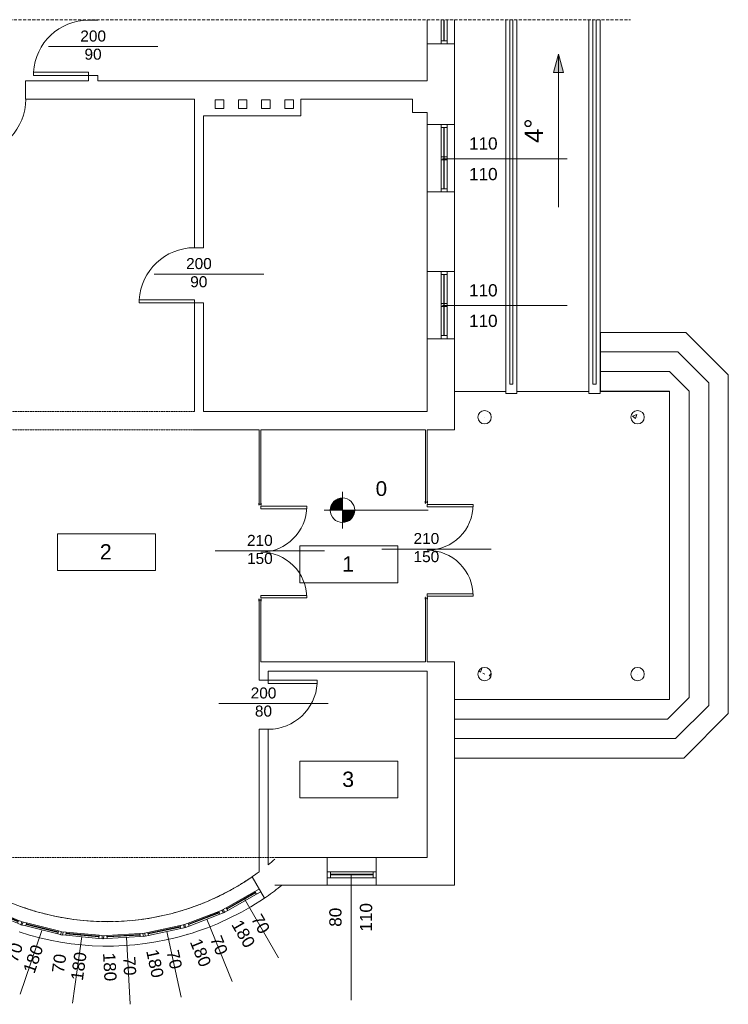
# Model space of a CAD drawing. Header units: millimetres. Extents: x -25482 to 40133, y -15451 to 2292.
# Tile 3 of 3: x 28554 to 40133, y -14305 to 1792. Entities that reach past the tile are written whole.
import ezdxf

# ---------------------------------------------------------------- set-up
doc = ezdxf.new("R2010")
doc.units = ezdxf.units.MM
doc.linetypes.add('DASHED', pattern=[0.75, 0.5, -0.25])
doc.linetypes.add('Wyburzony', pattern=[4.8, 3.2, -1.6])
for name, color, linetype, lineweight in [('A-AREA-IDEN', 250, 'Continuous', 9), ('A-DETL-DEMO', 6, 'Wyburzony', 9), ('A-DETL-THIN', 151, 'Continuous', 9), ('A-DOOR', 250, 'Continuous', 9), ('A-DOOR-IDEN', 250, 'Continuous', 9), ('A-FLOR', 192, 'Continuous', 9), ('A-FLOR-HRAL', 11, 'Continuous', 9), ('A-GLAZ', 250, 'Continuous', 9), ('A-GLAZ-IDEN', 250, 'Continuous', 9), ('A-WALL', 113, 'Continuous', 9), ('G-ANNO-DIMS', 250, 'Continuous', 9), ('G-ANNO-TEXT', 231, 'Continuous', 9), ('S-COLS', 250, 'Continuous', 9)]:
    doc.layers.add(name, color=color, linetype=linetype, lineweight=lineweight)
doc.styles.add('Arial_1', font='arial.ttf', dxfattribs={"height": 200})
doc.styles.add('Arial_2', font='arial.ttf', dxfattribs={"height": 250})
doc.styles.add('Arial_3', font='arial.ttf', dxfattribs={"height": 240})
doc.styles.add('Arial_4', font='arial.ttf', dxfattribs={"height": 180})
doc.styles.add('Arial_5', font='arial.ttf', dxfattribs={"height": 300})

# ---------------------------------------------------------------- blocks, each defined once
blk = doc.blocks.new('M_Jednoskrzydłowe płytowe - 90x200-421705-PARTER')
at = {"layer": 'A-DOOR', "lineweight": 18}
for p, q in [((399, -75), (399, -975)), ((450, -75), (399, -75)), ((450, -75), (450, -975)), ((450, -975), (399, -975))]:
    blk.add_line(p, q, dxfattribs=at)
at = {"layer": 'A-DOOR'}
blk.add_arc((450, -75), 902, 180, 266.7576, dxfattribs=at)
blk = doc.blocks.new('M_Jednoskrzydłowe płytowe - 90x200-423139-PARTER')
at = {"layer": 'A-DOOR', "lineweight": 18}
for p, q in [((399, 150), (399, 1050)), ((450, 1050), (399, 1050)), ((450, 150), (450, 1050)), ((450, 150), (399, 150))]:
    blk.add_line(p, q, dxfattribs=at)
at = {"layer": 'A-DOOR'}
blk.add_arc((450, 150), 902, 93.2424, 180, dxfattribs=at)
blk = doc.blocks.new('M_Jednoskrzydłowe płytowe - 80x200-422149-PARTER')
at = {"layer": 'A-DOOR', "lineweight": 18}
for p, q in [((349, -75), (349, -875)), ((400, -75), (349, -75)), ((400, -75), (400, -875)), ((400, -875), (349, -875))]:
    blk.add_line(p, q, dxfattribs=at)
at = {"layer": 'A-DOOR'}
blk.add_arc((400, -75), 802, 180, 266.3526, dxfattribs=at)
blk = doc.blocks.new('Okno_ramowe_belka-poziomo_stale - 120x150-443502-PARTER')
at = {"layer": 'A-GLAZ', "lineweight": 18}
for p, q in [((-279, 80), (-359, 80)), ((-359, 30), (-279, 30)), ((-279, 30), (-279, 80)), ((261, 55), (-279, 55)), ((-279, 55), (-279, 45)), ((-279, 45), (261, 45)), ((261, 80), (261, 30)), ((341, 80), (261, 80)), ((261, 45), (261, 55)), ((261, 30), (341, 30)), ((341, 30), (341, 80))]:
    blk.add_line(p, q, dxfattribs=at)
at = {"layer": 'A-GLAZ'}
for p, q in [((261, 80), (-279, 80)), ((-279, 30), (261, 30))]:
    blk.add_line(p, q, dxfattribs=at)
blk = doc.blocks.new('Okno_ramowe_belka-poziomo_stale - 120x150-V1-PARTER')
at = {"layer": 'A-GLAZ', "lineweight": 18}
for p, q in [((-279, 80), (-359, 80)), ((-359, 80), (-359, 30)), ((-359, 30), (-279, 30)), ((-279, 30), (-279, 80)), ((261, 55), (-279, 55)), ((-279, 55), (-279, 45)), ((-279, 45), (261, 45)), ((261, 80), (261, 30)), ((341, 80), (261, 80)), ((261, 45), (261, 55)), ((261, 30), (341, 30)), ((341, 30), (341, 80))]:
    blk.add_line(p, q, dxfattribs=at)
at = {"layer": 'A-GLAZ'}
for p, q in [((261, 80), (-279, 80)), ((-279, 30), (261, 30))]:
    blk.add_line(p, q, dxfattribs=at)
blk = doc.blocks.new('Słup RO _EN 10210-2_ - RO273x25 2-503704-PARTER')
at = {"layer": 'S-COLS'}
h = blk.add_hatch(dxfattribs=at)
h.set_pattern_fill('FP_2', color=256, style=0, pattern_type=2)
h.set_pattern_definition([(50, (-38650.5, 4706.65), (728.7365, -63.756), [76.2, -838.2]), (355, (-38650.5, 4706.65), (-140.972, 764.228), [60.96, -670.56]), (100.451, (-38589.8, 4701.34), (587.77, 700.467), [64.76, -712.36]), (46.184, (-38650.5, 4909.85), (1084.316, -168.17), [114.3, -1257.3]), (96.636, (-38560.2, 4895.8), (949.61, 989.71), [97.14, -1068.54]), (351.184, (-38650.5, 4909.9), (949.62, 989.7), [91.44, -1005.84]), (21, (-38548.9, 4859.05), (606.458, -409.061), [76.2, -838.2]), (326, (-38548.9, 4859.05), (247.208, 736.753), [60.96, -670.56]), (71.451, (-38498.4, 4824.96), (853.668, 327.685), [64.76, -712.36]), (37.5, (-38650.52, 4706.65), (12.3547, 338.2201), [33.528, -628.904, 33.528, -647.192, -673.1]), (37.5, (-38650.52, 4706.65), (12.3547, 338.2201), [-1343.152, 33.528, -639.572]), (7.5, (-38650.52, 4706.65), (267.279, 400.722), [33.528, -354.584, 33.528, -613.664, -256.54]), (7.5, (-38650.52, 4706.65), (267.279, 400.722), [-1035.304, 33.528, -223.012]), (327.5, (-38877.1, 4706.65), (542.3633, -22.9153), [33.528, -220.472, 33.528, -1810.512]), (327.5, (-38877.1, 4706.65), (542.3633, -22.9153), [-287.528, -758.952, 33.528, -1018.032]), (317.5, (-38978.7, 4706.65), (592.517, 101.707), [33.528, -296.672, 33.528, -492.76, -746.76]), (317.5, (-38978.7, 4706.65), (592.517, 101.707), [-856.488, 33.528, -713.232])])
h.paths.add_polyline_path([(0, -111), (34, -105), (65, -89), (89, -65), (105, -34), (110, 0), (105, 34), (89, 65), (65, 89), (34, 105), (0, 110), (-34, 105), (-65, 89), (-89, 65), (-105, 34), (-111, 0), (-105, -34), (-89, -65), (-65, -89), (-34, -105)])
for radius, start, end in [(110, 360, 180), (110, 180, 360), (0.5, 0, 180), (0.5, 180, 0)]:
    blk.add_arc((0, 0), radius, start, end, dxfattribs=at)
blk = doc.blocks.new('Słup RO _EN 10210-2_ - RO273x25 2-503729-PARTER')
at = {"layer": 'S-COLS'}
for radius, start, end in [(110, 360, 180), (110, 180, 360), (0.5, 0, 180), (0.5, 180, 0)]:
    blk.add_arc((0, 0), radius, start, end, dxfattribs=at)
blk = doc.blocks.new('Słup RO _EN 10210-2_ - RO273x25 2-V3-PARTER')
at = {"layer": 'S-COLS'}
h = blk.add_hatch(dxfattribs=at)
h.set_pattern_fill('FP_3', color=256, style=0, pattern_type=2)
h.set_pattern_definition([(50, (-38650.5, 8906.65), (728.7365, -63.756), [76.2, -838.2]), (355, (-38650.5, 8906.65), (-140.972, 764.228), [60.96, -670.56]), (100.451, (-38589.8, 8901.34), (587.77, 700.467), [64.76, -712.36]), (46.184, (-38650.5, 9109.85), (1084.316, -168.17), [114.3, -1257.3]), (96.636, (-38560.2, 9095.8), (949.61, 989.71), [97.14, -1068.54]), (351.184, (-38650.5, 9109.9), (949.62, 989.7), [91.44, -1005.84]), (21, (-38548.9, 9059.05), (606.458, -409.061), [76.2, -838.2]), (326, (-38548.9, 9059.05), (247.208, 736.753), [60.96, -670.56]), (71.451, (-38498.4, 9024.96), (853.668, 327.685), [64.76, -712.36]), (37.5, (-38650.52, 8906.65), (12.3547, 338.2201), [33.528, -628.904, 33.528, -647.192, -673.1]), (37.5, (-38650.52, 8906.65), (12.3547, 338.2201), [-1343.152, 33.528, -639.572]), (7.5, (-38650.52, 8906.65), (267.279, 400.722), [33.528, -354.584, 33.528, -613.664, -256.54]), (7.5, (-38650.52, 8906.65), (267.279, 400.722), [-1035.304, 33.528, -223.012]), (327.5, (-38877.1, 8906.65), (542.3633, -22.9153), [33.528, -220.472, 33.528, -1810.512]), (327.5, (-38877.1, 8906.65), (542.3633, -22.9153), [-287.528, -758.952, 33.528, -1018.032]), (317.5, (-38978.7, 8906.65), (592.517, 101.707), [33.528, -296.672, 33.528, -492.76, -746.76]), (317.5, (-38978.7, 8906.65), (592.517, 101.707), [-856.488, 33.528, -713.232])])
h.paths.add_polyline_path([(0, -111), (34, -105), (65, -89), (89, -65), (105, -34), (110, 0), (105, 34), (89, 65), (65, 89), (34, 105), (0, 110), (-34, 105), (-65, 89), (-89, 65), (-105, 34), (-111, 0), (-105, -34), (-89, -65), (-65, -89), (-34, -105)])
for radius, start, end in [(110, 360, 180), (110, 180, 360), (0.5, 0, 180), (0.5, 180, 0)]:
    blk.add_arc((0, 0), radius, start, end, dxfattribs=at)
blk = doc.blocks.new('Słup RO _EN 10210-2_ - RO273x25 2-V4-PARTER')
at = {"layer": 'S-COLS'}
h = blk.add_hatch(dxfattribs=at)
h.set_pattern_fill('FP_4', color=256, style=0, pattern_type=2)
h.set_pattern_definition([(50, (-36150.5, 8906.65), (728.7365, -63.756), [76.2, -838.2]), (355, (-36150.5, 8906.65), (-140.972, 764.228), [60.96, -670.56]), (100.451, (-36089.8, 8901.34), (587.77, 700.467), [64.76, -712.36]), (46.184, (-36150.5, 9109.85), (1084.316, -168.17), [114.3, -1257.3]), (96.636, (-36060.2, 9095.8), (949.61, 989.71), [97.14, -1068.54]), (351.184, (-36150.5, 9109.9), (949.62, 989.7), [91.44, -1005.84]), (21, (-36048.9, 9059.05), (606.458, -409.061), [76.2, -838.2]), (326, (-36048.9, 9059.05), (247.208, 736.753), [60.96, -670.56]), (71.451, (-35998.4, 9024.96), (853.668, 327.685), [64.76, -712.36]), (37.5, (-36150.52, 8906.65), (12.3547, 338.2201), [33.528, -628.904, 33.528, -647.192, -673.1]), (37.5, (-36150.52, 8906.65), (12.3547, 338.2201), [-1343.152, 33.528, -639.572]), (7.5, (-36150.52, 8906.65), (267.279, 400.722), [33.528, -354.584, 33.528, -613.664, -256.54]), (7.5, (-36150.52, 8906.65), (267.279, 400.722), [-1035.304, 33.528, -223.012]), (327.5, (-36377.1, 8906.65), (542.3633, -22.9153), [33.528, -220.472, 33.528, -1810.512]), (327.5, (-36377.1, 8906.65), (542.3633, -22.9153), [-287.528, -758.952, 33.528, -1018.032]), (317.5, (-36478.7, 8906.65), (592.517, 101.707), [33.528, -296.672, 33.528, -492.76, -746.76]), (317.5, (-36478.7, 8906.65), (592.517, 101.707), [-856.488, 33.528, -713.232])])
h.paths.add_polyline_path([(0, -111), (34, -105), (65, -89), (89, -65), (105, -34), (110, 0), (105, 34), (89, 65), (65, 89), (34, 105), (0, 110), (-34, 105), (-65, 89), (-89, 65), (-105, 34), (-111, 0), (-105, -34), (-89, -65), (-65, -89), (-34, -105)])
for radius, start, end in [(110, 360, 180), (110, 180, 360), (0.5, 0, 180), (0.5, 180, 0)]:
    blk.add_arc((0, 0), radius, start, end, dxfattribs=at)
blk = doc.blocks.new('Okno_ramowe_2 belki_pionowo - 120x150-455170-PARTER')
at = {"layer": 'A-GLAZ', "lineweight": 18}
for p, q in [((-509, 105), (-559, 105)), ((-559, 5), (-509, 5)), ((-509, 5), (-509, 105)), ((491, 55), (-509, 55)), ((-509, 55), (-509, 50)), ((-509, 50), (491, 50)), ((16, 105), (-34, 105)), ((-34, 105), (-34, 5)), ((-34, 5), (16, 5)), ((16, 5), (16, 105)), ((491, 105), (491, 5)), ((541, 105), (491, 105)), ((491, 50), (491, 55)), ((491, 5), (541, 5))]:
    blk.add_line(p, q, dxfattribs=at)
at = {"layer": 'A-GLAZ'}
for p, q in [((-34, 105), (-509, 105)), ((-509, 5), (-34, 5)), ((491, 105), (16, 105)), ((16, 5), (491, 5))]:
    blk.add_line(p, q, dxfattribs=at)
blk = doc.blocks.new('Okno_ramowe_uchylne gora-rozwierne - 120x150-458077-PARTER')
at = {"layer": 'A-GLAZ', "lineweight": 18}
for p, q in [((-359, 105), (-409, 105)), ((-409, 5), (-359, 5)), ((-359, 5), (-359, 105)), ((341, 55), (-359, 55)), ((-359, 55), (-359, 45)), ((-359, 45), (341, 45)), ((341, 105), (341, 5)), ((391, 105), (341, 105)), ((341, 45), (341, 55)), ((341, 5), (391, 5))]:
    blk.add_line(p, q, dxfattribs=at)
at = {"layer": 'A-GLAZ'}
for p, q in [((341, 105), (-359, 105)), ((-359, 5), (341, 5))]:
    blk.add_line(p, q, dxfattribs=at)
blk = doc.blocks.new('Int_ Double - PP _1_46m x 2_04m_-489600-PARTER')
at = {"layer": 'A-DOOR', "lineweight": 25}
for p, q in [((-805, 20), (-835, 20)), ((-835, 20), (-835, 15)), ((-835, 15), (-805, 15)), ((-805, 15), (-805, 20)), ((765, 20), (735, 20)), ((735, 20), (735, 15)), ((735, 15), (765, 15)), ((765, 15), (765, 20)), ((-805, -15), (-835, -15)), ((-835, -15), (-835, -20)), ((-835, -20), (-805, -20)), ((-805, -20), (-805, -15)), ((765, -15), (735, -15)), ((735, -15), (735, -20)), ((735, -20), (765, -20)), ((765, -20), (765, -15))]:
    blk.add_line(p, q, dxfattribs=at)
at = {"layer": 'A-DOOR'}
for p, q in [((-745, -15), (-785, -15)), ((-785, -15), (-785, -765)), ((-745, -765), (-745, -15)), ((715, -15), (675, -15)), ((675, -15), (675, -765)), ((715, -765), (715, -15)), ((-785, -765), (-745, -765)), ((675, -765), (715, -765))]:
    blk.add_line(p, q, dxfattribs=at)
for centre, start, end in [((-785, -15), 270, 360), ((715, -15), 180, 270)]:
    blk.add_arc(centre, 750, start, end, dxfattribs=at)
blk = doc.blocks.new('M_Oznaczenie pomieszczenia - Oznaczenie pomieszczenia 3-509530-PARTER')
at = {"layer": 'A-AREA-IDEN'}
for p, q in [((-8, 3), (-8, -3)), ((-8, 3), (8, 3)), ((8, 3), (8, -3)), ((-8, -3), (8, -3))]:
    blk.add_line(p, q, dxfattribs=at)
blk = doc.blocks.new('M_Oznaczenie okna - M_Oznaczenie okna-3796-PARTER')
at = {"layer": 'A-GLAZ-IDEN'}
blk.add_line((-0.1, 3.25), (-0.1, -17.16), dxfattribs=at)
blk = doc.blocks.new('Rzędne punktów - M_Rzędna punktu - wypełniony obszar docelowy-23738-PARTER')
at = {"layer": 'G-ANNO-DIMS'}
h = blk.add_hatch(color=256, dxfattribs=at)
edge = h.paths.add_edge_path()
edge.add_line((0, 0), (-2, 0))
edge.add_arc((0, 0), 2, 90, 180, ccw=False)
edge.add_line((0, 2), (0, 0))
h = blk.add_hatch(color=256, dxfattribs=at)
edge = h.paths.add_edge_path()
edge.add_line((0, 0), (2, 0))
edge.add_arc((0, 0), 2, 270, 360, ccw=False)
edge.add_line((0, -2), (0, 0))
for p, q in [((0, -3), (0, 3)), ((-3, 0), (14, 0))]:
    blk.add_line(p, q, dxfattribs=at)
blk.add_circle((0, 0), 2, dxfattribs=at)
blk = doc.blocks.new('M_Oznaczenie drzwi - M_Oznaczenie drzwi-1233-PARTER')
at = {"layer": 'A-DOOR-IDEN'}
blk.add_line((0.19, 7.31), (0.19, -10.57), dxfattribs=at)

msp = doc.modelspace()

# ---------------------------------------------------------------- hatches: boundary and pattern name
at = {"layer": 'G-ANNO-DIMS', "lineweight": 5, "true_color": 0x000000}
msp.add_hatch(color=18, dxfattribs=at).paths.add_polyline_path([(37357, 1226), (37277, 926), (37438, 926)])

# ---------------------------------------------------------------- linework, layer by layer
at = {"color": 18, "linetype": 'DASHED', "lineweight": 5, "ltscale": 100, "true_color": 0x000000}
msp.add_line((7835, 1792), (38537, 1792), dxfattribs=at)
at = {"layer": 'A-DETL-DEMO', "color": 18, "lineweight": 5, "true_color": 0x000000}
for p, q in [((27441, -4612), (31409, -4612)), ((31409, -4912), (27309, -4912)), ((27479, -11907), (32725, -11907))]:
    msp.add_line(p, q, dxfattribs=at)
at = {"layer": 'A-DETL-THIN', "color": 18, "lineweight": 5, "true_color": 0x000000}
for p, q in [((32232, -12593), (32784, -13545)), ((31611, -12911), (32025, -13930)), ((28917, -13096), (28560, -14137)), ((29569, -13197), (29418, -14286)), ((30960, -13114), (31191, -14189)), ((30301, -13206), (30361, -14305))]:
    msp.add_line(p, q, dxfattribs=at)
at = {"layer": 'A-FLOR', "color": 18, "lineweight": 5, "true_color": 0x000000}
for p, q in [((38043, -3320), (38043, -4280)), ((39438, -3320), (38043, -3320)), ((40133, -4014), (39438, -3320)), ((39306, -3640), (38043, -3640)), ((39813, -4147), (39306, -3640)), ((39173, -3960), (38043, -3960)), ((39493, -4280), (39173, -3960)), ((40133, -9553), (40133, -4014)), ((39813, -9421), (39813, -4147)), ((36497, -4285), (35661, -4285)), ((37857, -4285), (36677, -4285)), ((39173, -4285), (38037, -4285)), ((38043, -4280), (39173, -4280)), ((39173, -9321), (39173, -4280)), ((39493, -9288), (39493, -4280)), ((35661, -9321), (39173, -9321)), ((39140, -9641), (39493, -9288)), ((39273, -9961), (39813, -9421)), ((35661, -9641), (39140, -9641)), ((39405, -10281), (40133, -9553)), ((35661, -9961), (39273, -9961)), ((35661, -10281), (39405, -10281))]:
    msp.add_line(p, q, dxfattribs=at)
for start, end in [(308.9695, 310.9487), (302.425, 305.2949), (305.3497, 306.3747), (299.2626, 302.0047), (293.2748, 296.085), (296.1957, 299.0029), (250.1516, 252.8526), (287.0997, 289.7632), (290.2181, 292.9139), (253.3042, 255.9678), (256.4242, 259.1176), (280.7765, 283.5925), (283.948, 286.6463), (259.4842, 262.288), (262.4129, 265.2156), (265.4659, 268.2123), (268.629, 271.3019), (271.7669, 274.4374), (274.8608, 277.5991), (277.8669, 280.6787)]:
    msp.add_arc((29989, -8778), 4176, start, end, dxfattribs=at)
at = {"layer": 'A-FLOR-HRAL', "color": 18, "lineweight": 5, "true_color": 0x000000}
for p, q in [((36562, -4169), (36562, 1792)), ((36612, -4169), (36612, 1792)), ((37922, -4169), (37922, 1792)), ((37972, -4169), (37972, 1792)), ((36562, -4169), (36612, -4169)), ((37922, -4169), (37972, -4169))]:
    msp.add_line(p, q, dxfattribs=at)
at = {"layer": 'A-GLAZ', "color": 18, "lineweight": 5, "true_color": 0x000000}
for p, q in [((35441, 1792), (35441, 1447)), ((35486, 1792), (35486, 1447)), ((35491, 1447), (35491, 1792)), ((35541, 1447), (35541, 1792)), ((35541, 1447), (35441, 1447)), ((35441, 1447), (35441, 1397)), ((35486, 1447), (35491, 1447)), ((35541, 1397), (35541, 1447))]:
    msp.add_line(p, q, dxfattribs=at)
at = {"layer": 'A-WALL', "color": 18, "lineweight": 5, "true_color": 0x000000}
for p, q in [((29681, 1792), (29681, 1782)), ((29681, 1782), (29831, 1782)), ((29831, 1782), (29831, 1792)), ((35211, 1397), (35211, 1792)), ((35661, 1792), (35661, 1397)), ((36497, -4317), (36497, 1792)), ((36677, 1792), (36677, -4317)), ((37857, -4317), (37857, 1792)), ((38037, 1792), (38037, -4317)), ((35211, 792), (35211, 1397)), ((35661, 1397), (35211, 1397)), ((35661, 77), (35661, 1397)), ((29681, 882), (29681, 792)), ((29681, 882), (29831, 882)), ((29831, 792), (29831, 882)), ((28651, 792), (29681, 792)), ((28651, 492), (28651, 792)), ((29831, 792), (35211, 792)), ((28651, 492), (31409, 492)), ((31409, 492), (31409, -1938)), ((33148, 492), (34971, 492)), ((33148, 492), (33148, 220)), ((34971, 272), (34971, 492)), ((31559, -1938), (31559, 220)), ((33148, 220), (31559, 220)), ((34971, 272), (35211, 272)), ((35211, 77), (35211, 272)), ((35211, -1023), (35211, 77)), ((35661, 77), (35211, 77)), ((35661, 77), (35661, -1023)), ((35211, -1023), (35211, -2323)), ((35661, -1023), (35211, -1023)), ((35661, -1023), (35661, -2323)), ((31559, -1938), (31409, -1938)), ((35211, -3423), (35211, -2323)), ((35661, -2323), (35211, -2323)), ((35661, -2323), (35661, -3423)), ((31409, -4612), (31409, -2838)), ((31559, -2838), (31409, -2838)), ((31559, -4612), (31559, -2838)), ((35211, -3423), (35211, -4612)), ((35661, -3423), (35211, -3423)), ((35661, -3423), (35661, -4912)), ((36677, -4317), (36497, -4317)), ((38037, -4317), (37857, -4317)), ((31559, -4612), (35211, -4612)), ((32465, -4912), (31409, -4912)), ((32465, -4912), (32465, -6127)), ((35185, -4912), (32495, -4912)), ((32495, -6127), (32495, -4912)), ((35185, -4912), (35185, -6097)), ((35211, -4912), (35661, -4912)), ((35215, -6097), (35215, -4912)), ((35185, -6097), (35215, -6097)), ((32495, -6127), (32465, -6127)), ((32465, -7697), (32465, -9007)), ((32495, -7697), (32465, -7697)), ((32495, -8707), (32495, -7697)), ((35185, -7667), (35185, -8707)), ((35185, -7667), (35215, -7667)), ((35215, -8707), (35215, -7667)), ((32495, -8707), (35185, -8707)), ((35211, -8708), (35211, -8707)), ((35211, -8707), (35215, -8707)), ((35661, -8708), (35211, -8708)), ((35661, -12357), (35661, -8708)), ((32615, -9007), (32465, -9007)), ((32615, -9007), (32615, -8857)), ((35211, -8857), (32615, -8857)), ((35211, -8857), (35211, -11907)), ((32465, -9807), (32465, -12141)), ((32615, -9807), (32465, -9807)), ((32615, -12026), (32615, -9807)), ((33581, -11907), (32725, -11907)), ((33581, -11907), (34381, -11907)), ((33581, -12357), (33581, -11907)), ((34381, -11907), (35211, -11907)), ((34381, -12357), (34381, -11907)), ((32353, -12221), (32552, -12569)), ((33581, -12357), (32725, -12357)), ((34381, -12357), (33581, -12357)), ((34381, -12357), (35661, -12357)), ((31291, -13165), (31287, -13156)), ((31289, -13166), (31287, -13156)), ((31291, -13165), (31289, -13166))]:
    msp.add_line(p, q, dxfattribs=at)
at = {"layer": 'A-WALL', "color": 18, "true_color": 0x000000}
for points in [[(31748, 340), (31888, 340), (31888, 480), (31748, 480)], [(32128, 340), (32268, 340), (32268, 480), (32128, 480)], [(32508, 340), (32648, 340), (32648, 480), (32508, 480)], [(32888, 340), (33028, 340), (33028, 480), (32888, 480)]]:
    msp.add_lwpolyline(points, close=True, dxfattribs=at)
at = {"layer": 'A-WALL', "color": 18, "lineweight": 5, "true_color": 0x000000}
for radius, start, end in [(4176, 308.9606, 310.9387), (4176, 233.4941, 304.4845), (4176, 304.4845, 306.361), (4576, 304.0635, 308.0783), (4576, 308.0783, 308.5461), (4576, 286.5286, 304.0635), (4576, 251.6192, 286.5093)]:
    msp.add_arc((29989, -8778), radius, start, end, dxfattribs=at)
at = {"layer": 'G-ANNO-DIMS', "color": 18, "lineweight": 5, "true_color": 0x000000}
for p, q in [((37357, 1226), (37277, 926)), ((37438, 926), (37357, 1226)), ((37357, -1274), (37357, 1226)), ((37277, 926), (37438, 926))]:
    msp.add_line(p, q, dxfattribs=at)

# ---------------------------------------------------------------- block references
at = {"layer": 'A-AREA-IDEN', "color": 18, "lineweight": 5, "true_color": 0x000000, "xscale": 99.99999999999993, "yscale": 99.99999999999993, "zscale": 99.99999999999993}
for p in [(29971, -6914), (33932, -7112), (33932, -10632)]:
    msp.add_blockref('M_Oznaczenie pomieszczenia - Oznaczenie pomieszczenia 3-509530-PARTER', p, dxfattribs=at)
at = {"layer": 'A-DOOR', "color": 18, "lineweight": 5, "true_color": 0x000000}
for name, p, rotation in [('M_Jednoskrzydłowe płytowe - 90x200-421705-PARTER', (29756, 1332), 270), ('M_Jednoskrzydłowe płytowe - 90x200-423139-PARTER', (28201, 642), 180), ('M_Jednoskrzydłowe płytowe - 90x200-421705-PARTER', (31484, -2388), 269.9999999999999), ('Int_ Double - PP _1_46m x 2_04m_-489600-PARTER', (32480, -6877), 89.99999999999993), ('Int_ Double - PP _1_46m x 2_04m_-489600-PARTER', (35200, -6847), 89.99999999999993), ('M_Jednoskrzydłowe płytowe - 80x200-422149-PARTER', (32540, -9407), 89.99999999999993)]:
    msp.add_blockref(name, p, dxfattribs=dict(at, rotation=rotation))
at = {"layer": 'A-DOOR-IDEN', "color": 18, "lineweight": 5, "true_color": 0x000000, "xscale": 99.99999999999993, "yscale": 99.99999999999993, "zscale": 99.99999999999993, "rotation": 89.99999999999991}
for p in [(29756, 1332), (31484, -2388), (32480, -6912), (35200, -6882), (32540, -9407)]:
    msp.add_blockref('M_Oznaczenie drzwi - M_Oznaczenie drzwi-1233-PARTER', p, dxfattribs=at)
at = {"layer": 'A-GLAZ', "color": 18, "lineweight": 5, "true_color": 0x000000}
for name, p, rotation in [('Okno_ramowe_2 belki_pionowo - 120x150-455170-PARTER', (35436, -482), 269.9999999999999), ('Okno_ramowe_2 belki_pionowo - 120x150-455170-PARTER', (35436, -2882), 269.9999999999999), ('Okno_ramowe_uchylne gora-rozwierne - 120x150-458077-PARTER', (33972, -12132), 180), ('Okno_ramowe_belka-poziomo_stale - 120x150-443502-PARTER', (32141, -12573), 209.6773164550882), ('Okno_ramowe_belka-poziomo_stale - 120x150-V1-PARTER', (28291, -12797), 157.2151349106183), ('Okno_ramowe_belka-poziomo_stale - 120x150-V1-PARTER', (31538, -12857), 200.9148328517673), ('Okno_ramowe_belka-poziomo_stale - 120x150-V1-PARTER', (28925, -13009), 166.0054292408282), ('Okno_ramowe_belka-poziomo_stale - 120x150-V1-PARTER', (30896, -13046), 192.1230790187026), ('Okno_ramowe_belka-poziomo_stale - 120x150-V1-PARTER', (29575, -13121), 174.6804868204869), ('Okno_ramowe_belka-poziomo_stale - 120x150-V1-PARTER', (30239, -13134), 183.4063666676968)]:
    msp.add_blockref(name, p, dxfattribs=dict(at, rotation=rotation))
at = {"layer": 'A-GLAZ-IDEN', "color": 18, "lineweight": 5, "true_color": 0x000000, "xscale": 99.99999999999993, "yscale": 99.99999999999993, "zscale": 99.99999999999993, "rotation": 89.99999999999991}
for p in [(35786, -473), (35786, -2873)]:
    msp.add_blockref('M_Oznaczenie okna - M_Oznaczenie okna-3796-PARTER', p, dxfattribs=at)
at = {"layer": 'A-GLAZ-IDEN', "color": 18, "lineweight": 5, "true_color": 0x000000, "xscale": 99.99999999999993, "yscale": 99.99999999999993, "zscale": 99.99999999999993}
msp.add_blockref('M_Oznaczenie okna - M_Oznaczenie okna-3796-PARTER', (33981, -12522), dxfattribs=at)
at = {"layer": 'G-ANNO-DIMS', "color": 18, "lineweight": 5, "true_color": 0x000000, "xscale": 99.99999999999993, "yscale": 99.99999999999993, "zscale": 99.99999999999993}
msp.add_blockref('Rzędne punktów - M_Rzędna punktu - wypełniony obszar docelowy-23738-PARTER', (33829, -6227), dxfattribs=at)
at = {"layer": 'S-COLS', "color": 18, "lineweight": 5, "true_color": 0x000000}
for name, p in [('Słup RO _EN 10210-2_ - RO273x25 2-503729-PARTER', (36151, -4707)), ('Słup RO _EN 10210-2_ - RO273x25 2-503704-PARTER', (38651, -4707)), ('Słup RO _EN 10210-2_ - RO273x25 2-V4-PARTER', (36151, -8907)), ('Słup RO _EN 10210-2_ - RO273x25 2-V3-PARTER', (38651, -8907))]:
    msp.add_blockref(name, p, dxfattribs=at)

# ---------------------------------------------------------------- texts
at = {"layer": 'A-AREA-IDEN', "color": 18, "lineweight": 5, "true_color": 0x000000, "char_height": 250, "width": 232.49, "attachment_point": 1, "style": 'Arial_2'}
for s, insert in [('\\fArial|b0|i0|c238|p34|;2', (29863, -6783)), ('\\fArial|b0|i0|c238|p34|;1', (33824, -6981)), ('\\fArial|b0|i0|c238|p34|;3', (33824, -10501))]:
    msp.add_mtext(s, dxfattribs=dict(at, insert=insert))
at = {"layer": 'A-DOOR-IDEN', "color": 18, "lineweight": 5, "true_color": 0x000000, "char_height": 180, "attachment_point": 1, "style": 'Arial_4'}
for s, insert, width in [('200', (29545, 1615), 505.06), ('90', (29613, 1318), 336.71), ('200', (31273, -2105), 505.06), ('90', (31341, -2402), 336.71), ('210', (34990, -6600), 505.06), ('210', (32269, -6630), 505.06), ('150', (34990, -6896), 505.06), ('150', (32269, -6926), 505.06), ('200', (32329, -9125), 505.06), ('80', (32398, -9421), 336.71)]:
    msp.add_mtext(s, dxfattribs=dict(at, insert=insert, width=width))
at = {"layer": 'A-GLAZ-IDEN', "color": 18, "lineweight": 5, "true_color": 0x000000, "char_height": 200, "width": 577.21, "attachment_point": 1, "style": 'Arial_1'}
for insert in [(35897, -132), (35897, -632), (35897, -2532), (35897, -3032)]:
    msp.add_mtext('110', dxfattribs=dict(at, insert=insert))
at = {"layer": 'A-GLAZ-IDEN', "color": 18, "lineweight": 5, "true_color": 0x000000, "char_height": 200, "attachment_point": 1, "rotation": 90, "style": 'Arial_1'}
for s, insert, width in [('110', (34113, -13116), 577.21), ('80', (33613, -13037), 384.81)]:
    msp.add_mtext(s, dxfattribs=dict(at, insert=insert, width=width))
at = {"layer": 'G-ANNO-DIMS', "color": 18, "lineweight": 5, "true_color": 0x000000, "insert": (36804, -223), "char_height": 300, "width": 477.45, "attachment_point": 1, "rotation": 90, "line_spacing_factor": 0.941778, "style": 'Arial_5', "bg_fill": 3, "box_fill_scale": 1.25, "bg_fill_color": 256, "bg_fill_true_color": 13158600, "bg_fill_transparency": 0}
msp.add_mtext('4°', dxfattribs=at)
at = {"layer": 'G-ANNO-TEXT', "color": 18, "lineweight": 5, "true_color": 0x000000, "char_height": 200, "attachment_point": 1, "style": 'Arial_1'}
for s, insert, width, rotation in [('70', (32500, -12806), 384.81, 300.1016), ('180', (32180, -12900), 577.21, 300.1016), ('70', (31846, -13159), 384.81, 292.1016), ('70', (28323, -13572), 384.81, 71.1016), ('180', (28604, -13752), 577.21, 71.1016), ('180', (31516, -13207), 577.21, 292.1016), ('70', (29077, -13777), 384.81, 82.1016), ('180', (29387, -13900), 577.21, 82.1016), ('180', (30115, -13456), 577.21, 273.1016), ('180', (30815, -13389), 577.21, 282.1016), ('70', (31149, -13399), 384.81, 282.1016), ('70', (30443, -13518), 384.81, 273.1016)]:
    msp.add_mtext(s, dxfattribs=dict(at, insert=insert, width=width, rotation=rotation))

# ---------------------------------------------------------------- next in the draw order: texts
at = {"layer": 'G-ANNO-DIMS', "color": 18, "lineweight": 5, "true_color": 0x000000, "insert": (34371, -5754), "char_height": 240, "width": 223.31, "attachment_point": 1, "line_spacing_factor": 0.941778, "style": 'Arial_3', "bg_fill": 3, "box_fill_scale": 1.25, "bg_fill_color": 256, "bg_fill_true_color": 13158600, "bg_fill_transparency": 0}
msp.add_mtext('\\fArial|b0|i0|c238|p34|;0', dxfattribs=at)

doc.saveas('drawing.dxf')
